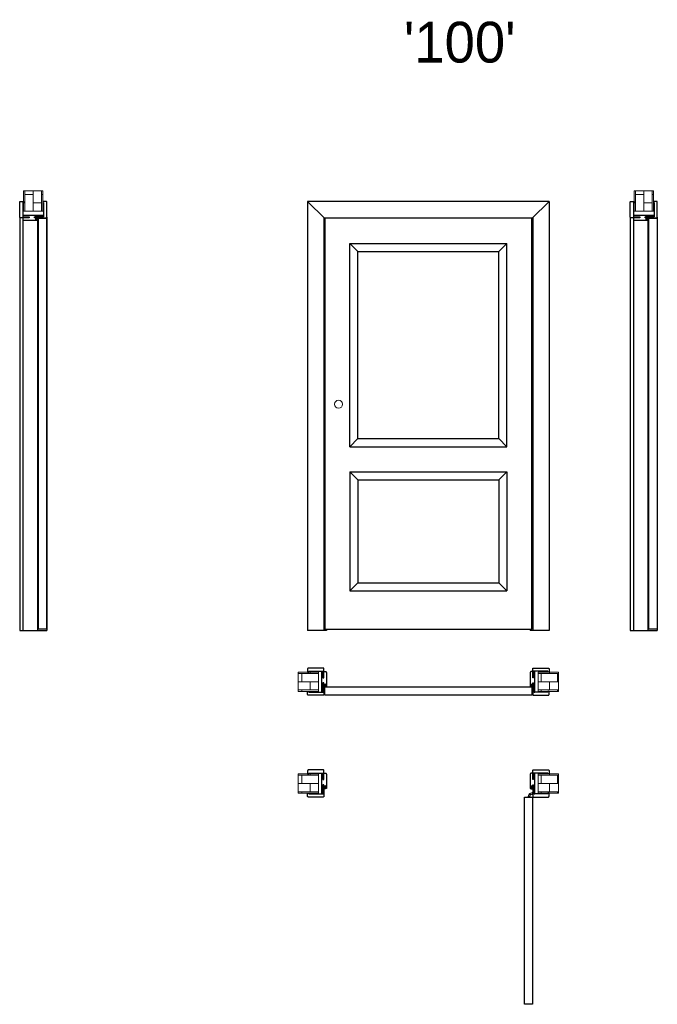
# Model space of a CAD drawing. Header units: millimetres. Extents: x -7516 to 7025, y -7461 to 3001.
# Tile 7 of 7: x 3892 to 7025, y -1835 to 3001. Entities that reach past the tile are written whole.
import ezdxf

# ---------------------------------------------------------------- set-up
doc = ezdxf.new("R2010")
doc.units = ezdxf.units.MM
doc.header["$LTSCALE"] = 0.5
for name, color, linetype, lineweight in [('cienka', 7, 'Continuous', 13), ('główna', 7, 'Continuous', 25), ('wymiary', 7, 'Continuous', 13)]:
    doc.layers.add(name, color=color, linetype=linetype, lineweight=lineweight)
doc.styles.get("Standard").update_dxf_attribs({"font": 'arial.ttf'})

msp = doc.modelspace()

# ---------------------------------------------------------------- hatches: boundary and pattern name
at = {"layer": 'cienka'}
h = msp.add_hatch(dxfattribs=at)
h.set_pattern_fill('AR-B816', color=256, scale=0.2, angle=90)
h.set_pattern_definition([(90, (3958.7, 2060), (-40.64, 2e-15), []), (180, (3958.7, 2060), (-40.64, -40.64), [40.64, -40.64])])
h.paths.add_polyline_path([(4006.2, 2160), (4006.2, 2060), (3911.2, 2060), (3911.2, 2160)])
h = msp.add_hatch(dxfattribs=at)
h.set_pattern_fill('AR-B816', color=256, scale=0.2, angle=90)
h.set_pattern_definition([(90, (6958.7, 2060), (-40.64, 2e-15), []), (180, (6958.7, 2060), (-40.64, -40.64), [40.64, -40.64])])
h.paths.add_polyline_path([(7006.2, 2160), (7006.2, 2060), (6911.2, 2060), (6911.2, 2160)])
h = msp.add_hatch(color=256, dxfattribs=at)
h.dxf.hatch_style = 1
h.paths.add_polyline_path([(3978.4, 2021.6), (3978.4, 2020.6, 0.325014), (3978.6, 2020.3), (3979, 2020.1), (3979, 2016), (3983, 2016), (3983, 2017.9, -0.165166), (3983.7, 2019.2, 0.233182), (3984.2, 2020), (3984.2, 2027.5, 0.867797), (3983.5, 2027.6), (3981.7, 2022.4, -0.774953), (3981.1, 2022.4), (3979.9, 2026.8, -0.423904), (3980.7, 2027.6, 0.979906), (3980.7, 2028), (3980.4, 2028, 0.157892), (3980, 2027.9, -0.126306), (3979, 2027.5), (3979, 2024), (3973.2, 2024, 0.414377), (3972.5, 2023.3, 0.073964), (3972.5, 2023, 0.160171), (3975.4, 2020.2), (3975.9, 2020.7, -0.189326), (3973.5, 2022.9, -1.179661), (3973.8, 2023), (3973.8, 2022.9), (3974.4, 2022.7, -0.09385), (3977.3, 2020.2), (3977.7, 2020.5, -0.092298), (3976.5, 2022, -0.624355), (3976.8, 2022.3), (3978, 2022.1, -0.359392)])
h.paths.add_polyline_path([(3979.9, 2023.6), (3979.4, 2026.3), (3980.6, 2022.2, 0.775078), (3982.3, 2022.2), (3983.1, 2024.4, 0.065722), (3983.6, 2026.5, -1.252378), (3983.9, 2026.4, 0.127045), (3983.5, 2025), (3983.5, 2020, -0.177048), (3983.4, 2019.6, 0.075328), (3982.5, 2018.6, -0.688866), (3982.1, 2018.5, 0.132303), (3981.8, 2019), (3979.9, 2020.9)], flags=16)
h.paths.add_polyline_path([(3979.9, 2020.1), (3982.2, 2017.8), (3982.2, 2016.8), (3979.9, 2016.8)], flags=16)
h = msp.add_hatch(color=256, dxfattribs=at)
h.dxf.hatch_style = 1
h.paths.add_polyline_path([(6978.4, 2021.6), (6978.4, 2020.6, 0.325014), (6978.6, 2020.3), (6979, 2020.1), (6979, 2016), (6983, 2016), (6983, 2017.9, -0.165166), (6983.7, 2019.2, 0.233182), (6984.2, 2020), (6984.2, 2027.5, 0.867797), (6983.5, 2027.6), (6981.7, 2022.4, -0.774953), (6981.1, 2022.4), (6979.9, 2026.8, -0.423904), (6980.7, 2027.6, 0.979906), (6980.7, 2028), (6980.4, 2028, 0.157892), (6980, 2027.9, -0.126306), (6979, 2027.5), (6979, 2024), (6973.2, 2024, 0.414377), (6972.5, 2023.3, 0.073964), (6972.5, 2023, 0.160171), (6975.4, 2020.2), (6975.9, 2020.7, -0.189326), (6973.5, 2022.9, -1.179661), (6973.8, 2023), (6973.8, 2022.9), (6974.4, 2022.7, -0.09385), (6977.3, 2020.2), (6977.7, 2020.5, -0.092298), (6976.5, 2022, -0.624355), (6976.8, 2022.3), (6978, 2022.1, -0.359392)])
h.paths.add_polyline_path([(6979.9, 2023.6), (6979.4, 2026.3), (6980.6, 2022.2, 0.775078), (6982.3, 2022.2), (6983.1, 2024.4, 0.065722), (6983.6, 2026.5, -1.252378), (6983.9, 2026.4, 0.127045), (6983.5, 2025), (6983.5, 2020, -0.177048), (6983.4, 2019.6, 0.075328), (6982.5, 2018.6, -0.688866), (6982.1, 2018.5, 0.132303), (6981.8, 2019), (6979.9, 2020.9)], flags=16)
h.paths.add_polyline_path([(6979.9, 2020.1), (6982.2, 2017.8), (6982.2, 2016.8), (6979.9, 2016.8)], flags=16)
h = msp.add_hatch(dxfattribs=at)
h.set_pattern_fill('AR-B816', color=256, scale=0.2)
h.set_pattern_definition([(0, (5360, -250.7), (0, 40.64), []), (90, (5360, -250.7), (-40.64, 40.64), [40.64, -40.64])])
h.paths.add_polyline_path([(5260, -298.2), (5360, -298.2), (5360, -203.2), (5260, -203.2)])
h = msp.add_hatch(dxfattribs=at)
h.set_pattern_fill('AR-B816', color=256, scale=0.2)
h.set_pattern_definition([(0, (5560, -250.7), (0, 40.64), []), (90, (5560, -250.7), (-40.64, 40.64), [40.64, -40.64])])
h.paths.add_polyline_path([(6540, -298.2), (6440, -298.2), (6440, -203.2), (6540, -203.2)])
h = msp.add_hatch(color=256, dxfattribs=at)
h.dxf.hatch_style = 1
h.paths.add_polyline_path([(5392.7, -268.8), (5392.9, -270, 1.393865), (5394.2, -270.5, -0.60272), (5394.7, -270.6), (5394.9, -271), (5399, -271), (5399, -275), (5397.1, -275, 0.165166), (5395.8, -275.7, -0.233182), (5395, -276.2), (5387.5, -276.2, -0.83504), (5387.4, -275.5), (5392.7, -273.7, 0.745218), (5392.6, -273.1), (5388.2, -271.9, 0.419418), (5387.4, -272.7, -1.009485), (5387, -272.7), (5387, -272.2, 0.150738), (5387.5, -271), (5391, -271), (5391, -265.3, -0.630775), (5392.2, -264.6, -0.151937), (5394.8, -267.4), (5394.3, -267.9, 0.188799), (5392.1, -265.5), (5392.3, -266.4, 0.09385), (5394.8, -269.3), (5394.5, -269.7, 0.092299), (5393, -268.5, 0.624925)])
h.paths.add_polyline_path([(5394.1, -271.9), (5396, -273.8, 0.112212), (5396.4, -274.1, -0.864372), (5396.4, -274.5, 0.067165), (5395.5, -275.3, -0.238784), (5395, -275.5), (5390, -275.5, 0.127045), (5388.6, -275.9, -1.252378), (5388.5, -275.6, 0.07005), (5390.7, -275.1), (5392.9, -274.3, 0.808837), (5392.6, -272.6), (5392.4, -272.5), (5388.8, -271.4), (5391.4, -271.9)], flags=16)
h.paths.add_polyline_path([(5394.9, -271.9), (5398.2, -271.9), (5398.2, -274.2), (5397.2, -274.2)], flags=16)
h = msp.add_hatch(color=256, dxfattribs=at)
h.dxf.hatch_style = 1
h.paths.add_polyline_path([(6406.6, -270.4), (6405.5, -270.4, 0.325014), (6405.3, -270.6), (6405.1, -271), (6401, -271), (6401, -275), (6402.9, -275, -0.165166), (6404.2, -275.7, 0.233182), (6405, -276.2), (6412.5, -276.2, 0.867797), (6412.6, -275.5), (6407.4, -273.7, -0.733325), (6407.3, -273.2), (6411.8, -271.9, -0.423904), (6412.6, -272.7, 0.979906), (6413, -272.7), (6413, -272.4, 0.157892), (6412.9, -272, -0.126306), (6412.5, -271), (6409, -271), (6409, -265.2, 0.414377), (6408.2, -264.5, 0.073964), (6408, -264.5, 0.160171), (6405.2, -267.4), (6405.7, -267.9, -0.189326), (6407.9, -265.5, -1.179661), (6408, -265.8), (6407.9, -265.8), (6407.7, -266.4, -0.09385), (6405.2, -269.3), (6405.5, -269.7, -0.092298), (6407, -268.5, -0.624355), (6407.3, -268.8), (6407.1, -270, -0.359392)])
h.paths.add_polyline_path([(6408.6, -271.9), (6411.2, -271.4), (6407.2, -272.6, 0.775078), (6407.2, -274.3), (6409.4, -275.1, 0.065722), (6411.5, -275.6, -1.252378), (6411.4, -275.9, 0.127045), (6410, -275.5), (6405, -275.5, -0.177048), (6404.6, -275.4, 0.075328), (6403.6, -274.5, -0.688866), (6403.5, -274.1, 0.132303), (6404, -273.8), (6405.9, -271.9)], flags=16)
h.paths.add_polyline_path([(6405.1, -271.9), (6402.8, -274.2), (6401.8, -274.2), (6401.8, -271.9)], flags=16)
h = msp.add_hatch(dxfattribs=at)
h.set_pattern_fill('AR-B816', color=256, scale=0.2)
h.set_pattern_definition([(0, (5360, -750.7), (0, 40.64), []), (90, (5360, -750.7), (-40.64, 40.64), [40.64, -40.64])])
h.paths.add_polyline_path([(5260, -798.2), (5360, -798.2), (5360, -703.2), (5260, -703.2)])
h = msp.add_hatch(dxfattribs=at)
h.set_pattern_fill('AR-B816', color=256, scale=0.2)
h.set_pattern_definition([(0, (5560, -750.7), (0, 40.64), []), (90, (5560, -750.7), (-40.64, 40.64), [40.64, -40.64])])
h.paths.add_polyline_path([(6540, -798.2), (6440, -798.2), (6440, -703.2), (6540, -703.2)])
h = msp.add_hatch(color=256, dxfattribs=at)
h.dxf.hatch_style = 1
h.paths.add_polyline_path([(5392.7, -768.8), (5392.9, -770, 1.393865), (5394.2, -770.5, -0.60272), (5394.7, -770.6), (5394.9, -771), (5399, -771), (5399, -775), (5397.1, -775, 0.165166), (5395.8, -775.7, -0.233182), (5395, -776.2), (5387.5, -776.2, -0.83504), (5387.4, -775.5), (5392.7, -773.7, 0.745218), (5392.6, -773.1), (5388.2, -771.9, 0.419418), (5387.4, -772.7, -1.009485), (5387, -772.7), (5387, -772.2, 0.150738), (5387.5, -771), (5391, -771), (5391, -765.3, -0.630775), (5392.2, -764.6, -0.151937), (5394.8, -767.4), (5394.3, -767.9, 0.188799), (5392.1, -765.5), (5392.3, -766.4, 0.09385), (5394.8, -769.3), (5394.5, -769.7, 0.092299), (5393, -768.5, 0.624925)])
h.paths.add_polyline_path([(5394.1, -771.9), (5396, -773.8, 0.112212), (5396.4, -774.1, -0.864372), (5396.4, -774.5, 0.067165), (5395.5, -775.3, -0.238784), (5395, -775.5), (5390, -775.5, 0.127045), (5388.6, -775.9, -1.252378), (5388.5, -775.6, 0.07005), (5390.7, -775.1), (5392.9, -774.3, 0.808837), (5392.6, -772.6), (5392.4, -772.5), (5388.8, -771.4), (5391.4, -771.9)], flags=16)
h.paths.add_polyline_path([(5394.9, -771.9), (5398.2, -771.9), (5398.2, -774.2), (5397.2, -774.2)], flags=16)
h = msp.add_hatch(color=256, dxfattribs=at)
h.dxf.hatch_style = 1
h.paths.add_polyline_path([(6406.6, -770.4), (6405.5, -770.4, 0.325014), (6405.3, -770.6), (6405.1, -771), (6401, -771), (6401, -775), (6402.9, -775, -0.165166), (6404.2, -775.7, 0.233182), (6405, -776.2), (6412.5, -776.2, 0.867797), (6412.6, -775.5), (6407.4, -773.7, -0.733325), (6407.3, -773.2), (6411.8, -771.9, -0.423904), (6412.6, -772.7, 0.979906), (6413, -772.7), (6413, -772.4, 0.157892), (6412.9, -772, -0.126306), (6412.5, -771), (6409, -771), (6409, -765.2, 0.414377), (6408.2, -764.5, 0.073964), (6408, -764.5, 0.160171), (6405.2, -767.4), (6405.7, -767.9, -0.189326), (6407.9, -765.5, -1.179661), (6408, -765.8), (6407.9, -765.8), (6407.7, -766.4, -0.09385), (6405.2, -769.3), (6405.5, -769.7, -0.092298), (6407, -768.5, -0.624355), (6407.3, -768.8), (6407.1, -770, -0.359392)])
h.paths.add_polyline_path([(6408.6, -771.9), (6411.2, -771.4), (6407.2, -772.6, 0.775078), (6407.2, -774.3), (6409.4, -775.1, 0.065722), (6411.5, -775.6, -1.252378), (6411.4, -775.9, 0.127045), (6410, -775.5), (6405, -775.5, -0.177048), (6404.6, -775.4, 0.075328), (6403.6, -774.5, -0.688866), (6403.5, -774.1, 0.132303), (6404, -773.8), (6405.9, -771.9)], flags=16)
h.paths.add_polyline_path([(6405.1, -771.9), (6402.8, -774.2), (6401.8, -774.2), (6401.8, -771.9)], flags=16)

# ---------------------------------------------------------------- linework, layer by layer
for points in [[(3979, 2027.5), (3979, 2024), (3973.2, 2024, 0.414377), (3972.5, 2023.3, 0.073964), (3972.5, 2023, 0.160171), (3975.4, 2020.2), (3975.9, 2020.7, -0.189326), (3973.5, 2022.9, -1.179661), (3973.8, 2023), (3973.8, 2022.9), (3974.4, 2022.7, -0.09385), (3977.3, 2020.2), (3977.7, 2020.5, -0.092299), (3976.5, 2022, -0.624306), (3976.8, 2022.3), (3978, 2022.1, -0.359392), (3978.4, 2021.6), (3978.4, 2020.6, 0.324495), (3978.6, 2020.3), (3979, 2020.1), (3979, 2016), (3983, 2016), (3983, 2017.9, -0.165166), (3983.7, 2019.2, 0.233182), (3984.2, 2020), (3984.2, 2027.5, 0.867797), (3983.5, 2027.6), (3981.7, 2022.4, -0.774953), (3981.1, 2022.4), (3979.9, 2026.8, -0.423904), (3980.7, 2027.6, 0.979527), (3980.7, 2028), (3980.4, 2028, 0.157892), (3980, 2027.9, -0.126306), (3979, 2027.5)], [(3979.4, 2026.3), (3979.9, 2023.6), (3979.9, 2020.9), (3981.8, 2019, -0.132303), (3982.1, 2018.5, 0.688866), (3982.5, 2018.6, -0.077159), (3982.5, 2018.6, -0.075328), (3983.4, 2019.6, 0.176759), (3983.5, 2020), (3983.5, 2025, -0.127045), (3983.9, 2026.4, 1.225279), (3983.6, 2026.5, -0.065963), (3983.1, 2024.4), (3982.3, 2022.2, -0.775078), (3980.6, 2022.2)], [(6979, 2027.5), (6979, 2024), (6973.2, 2024, 0.414377), (6972.5, 2023.3, 0.073964), (6972.5, 2023, 0.160171), (6975.4, 2020.2), (6975.9, 2020.7, -0.189326), (6973.5, 2022.9, -1.179661), (6973.8, 2023), (6973.8, 2022.9), (6974.4, 2022.7, -0.09385), (6977.3, 2020.2), (6977.7, 2020.5, -0.092299), (6976.5, 2022, -0.624306), (6976.8, 2022.3), (6978, 2022.1, -0.359392), (6978.4, 2021.6), (6978.4, 2020.6, 0.324495), (6978.6, 2020.3), (6979, 2020.1), (6979, 2016), (6983, 2016), (6983, 2017.9, -0.165166), (6983.7, 2019.2, 0.233182), (6984.2, 2020), (6984.2, 2027.5, 0.867797), (6983.5, 2027.6), (6981.7, 2022.4, -0.774953), (6981.1, 2022.4), (6979.9, 2026.8, -0.423904), (6980.7, 2027.6, 0.979527), (6980.7, 2028), (6980.4, 2028, 0.157892), (6980, 2027.9, -0.126306), (6979, 2027.5)], [(6979.4, 2026.3), (6979.9, 2023.6), (6979.9, 2020.9), (6981.8, 2019, -0.132303), (6982.1, 2018.5, 0.688866), (6982.5, 2018.6, -0.077159), (6982.5, 2018.6, -0.075328), (6983.4, 2019.6, 0.176759), (6983.5, 2020), (6983.5, 2025, -0.127045), (6983.9, 2026.4, 1.225279), (6983.6, 2026.5, -0.065963), (6983.1, 2024.4), (6982.3, 2022.2, -0.775078), (6980.6, 2022.2)], [(5387.5, -271), (5391, -271), (5391, -265.2, -0.414377), (5391.8, -264.5, -0.073964), (5392, -264.5, -0.160171), (5394.8, -267.4), (5394.3, -267.9, 0.189326), (5392.1, -265.5, 1.179661), (5392, -265.8), (5392.1, -265.8), (5392.3, -266.4, 0.09385), (5394.8, -269.3), (5394.5, -269.7, 0.092299), (5393, -268.5, 0.624306), (5392.7, -268.8), (5392.9, -270, 0.359392), (5393.4, -270.4), (5394.5, -270.4, -0.324495), (5394.7, -270.6), (5394.9, -271), (5399, -271), (5399, -275), (5397.1, -275, 0.165166), (5395.8, -275.7, -0.233182), (5395, -276.2), (5387.5, -276.2, -0.867797), (5387.4, -275.5), (5392.6, -273.7, 0.774953), (5392.6, -273.1), (5388.2, -271.9, 0.423904), (5387.4, -272.7, -0.979527), (5387, -272.7), (5387, -272.4, -0.157892), (5387.1, -272, 0.126306), (5387.5, -271)], [(5388.8, -271.4), (5391.4, -271.9), (5394.1, -271.9), (5396, -273.8, 0.132303), (5396.5, -274.1, -0.688866), (5396.4, -274.5, 0.077159), (5396.4, -274.5, 0.075328), (5395.4, -275.4, -0.176759), (5395, -275.5), (5390, -275.5, 0.127045), (5388.6, -275.9, -1.225279), (5388.5, -275.6, 0.065963), (5390.6, -275.1), (5392.8, -274.3, 0.775078), (5392.8, -272.6)], [(6412.5, -271), (6409, -271), (6409, -265.2, 0.414377), (6408.2, -264.5, 0.073964), (6408, -264.5, 0.160171), (6405.2, -267.4), (6405.7, -267.9, -0.189326), (6407.9, -265.5, -1.179661), (6408, -265.8), (6407.9, -265.8), (6407.7, -266.4, -0.09385), (6405.2, -269.3), (6405.5, -269.7, -0.092299), (6407, -268.5, -0.624306), (6407.3, -268.8), (6407.1, -270, -0.359392), (6406.6, -270.4), (6405.5, -270.4, 0.324495), (6405.3, -270.6), (6405.1, -271), (6401, -271), (6401, -275), (6402.9, -275, -0.165166), (6404.2, -275.7, 0.233182), (6405, -276.2), (6412.5, -276.2, 0.867797), (6412.6, -275.5), (6407.4, -273.7, -0.774953), (6407.4, -273.1), (6411.8, -271.9, -0.423904), (6412.6, -272.7, 0.979527), (6413, -272.7), (6413, -272.4, 0.157892), (6412.9, -272, -0.126306), (6412.5, -271)], [(6411.2, -271.4), (6408.6, -271.9), (6405.9, -271.9), (6404, -273.8, -0.132303), (6403.5, -274.1, 0.688866), (6403.6, -274.5, -0.077159), (6403.6, -274.5, -0.075328), (6404.6, -275.4, 0.176759), (6405, -275.5), (6410, -275.5, -0.127045), (6411.4, -275.9, 1.225279), (6411.5, -275.6, -0.065963), (6409.4, -275.1), (6407.2, -274.3, -0.775078), (6407.2, -272.6)], [(5387.5, -771), (5391, -771), (5391, -765.2, -0.414377), (5391.8, -764.5, -0.073964), (5392, -764.5, -0.160171), (5394.8, -767.4), (5394.3, -767.9, 0.189326), (5392.1, -765.5, 1.179661), (5392, -765.8), (5392.1, -765.8), (5392.3, -766.4, 0.09385), (5394.8, -769.3), (5394.5, -769.7, 0.092299), (5393, -768.5, 0.624306), (5392.7, -768.8), (5392.9, -770, 0.359392), (5393.4, -770.4), (5394.5, -770.4, -0.324495), (5394.7, -770.6), (5394.9, -771), (5399, -771), (5399, -775), (5397.1, -775, 0.165166), (5395.8, -775.7, -0.233182), (5395, -776.2), (5387.5, -776.2, -0.867797), (5387.4, -775.5), (5392.6, -773.7, 0.774953), (5392.6, -773.1), (5388.2, -771.9, 0.423904), (5387.4, -772.7, -0.979527), (5387, -772.7), (5387, -772.4, -0.157892), (5387.1, -772, 0.126306), (5387.5, -771)], [(5388.8, -771.4), (5391.4, -771.9), (5394.1, -771.9), (5396, -773.8, 0.132303), (5396.5, -774.1, -0.688866), (5396.4, -774.5, 0.077159), (5396.4, -774.5, 0.075328), (5395.4, -775.4, -0.176759), (5395, -775.5), (5390, -775.5, 0.127045), (5388.6, -775.9, -1.225279), (5388.5, -775.6, 0.065963), (5390.6, -775.1), (5392.8, -774.3, 0.775078), (5392.8, -772.6)], [(6412.5, -771), (6409, -771), (6409, -765.2, 0.414377), (6408.2, -764.5, 0.073964), (6408, -764.5, 0.160171), (6405.2, -767.4), (6405.7, -767.9, -0.189326), (6407.9, -765.5, -1.179661), (6408, -765.8), (6407.9, -765.8), (6407.7, -766.4, -0.09385), (6405.2, -769.3), (6405.5, -769.7, -0.092299), (6407, -768.5, -0.624306), (6407.3, -768.8), (6407.1, -770, -0.359392), (6406.6, -770.4), (6405.5, -770.4, 0.324495), (6405.3, -770.6), (6405.1, -771), (6401, -771), (6401, -775), (6402.9, -775, -0.165166), (6404.2, -775.7, 0.233182), (6405, -776.2), (6412.5, -776.2, 0.867797), (6412.6, -775.5), (6407.4, -773.7, -0.774953), (6407.4, -773.1), (6411.8, -771.9, -0.423904), (6412.6, -772.7, 0.979527), (6413, -772.7), (6413, -772.4, 0.157892), (6412.9, -772, -0.126306), (6412.5, -771)], [(6411.2, -771.4), (6408.6, -771.9), (6405.9, -771.9), (6404, -773.8, -0.132303), (6403.5, -774.1, 0.688866), (6403.6, -774.5, -0.077159), (6403.6, -774.5, -0.075328), (6404.6, -775.4, 0.176759), (6405, -775.5), (6410, -775.5, -0.127045), (6411.4, -775.9, 1.225279), (6411.5, -775.6, -0.065963), (6409.4, -775.1), (6407.2, -774.3, -0.775078), (6407.2, -772.6)]]:
    msp.add_lwpolyline(points, format="xyb", close=True)
for points in [[(3979.9, 2020.1), (3979.9, 2016.8), (3982.2, 2016.8), (3982.2, 2017.8)], [(6979.9, 2020.1), (6979.9, 2016.8), (6982.2, 2016.8), (6982.2, 2017.8)], [(5394.9, -271.9), (5398.2, -271.9), (5398.2, -274.2), (5397.2, -274.2)], [(6405.1, -271.9), (6401.8, -271.9), (6401.8, -274.2), (6402.8, -274.2)], [(5394.9, -771.9), (5398.2, -771.9), (5398.2, -774.2), (5397.2, -774.2)], [(6405.1, -771.9), (6401.8, -771.9), (6401.8, -774.2), (6402.8, -774.2)]]:
    msp.add_lwpolyline(points, close=True)
for points in [[(4006.2, 2160), (4006.2, 2060), (3911.2, 2060), (3911.2, 2160)], [(7006.2, 2160), (7006.2, 2060), (6911.2, 2060), (6911.2, 2160)], [(5260, -298.2), (5360, -298.2), (5360, -203.2), (5260, -203.2)], [(6540, -298.2), (6440, -298.2), (6440, -203.2), (6540, -203.2)], [(5260, -798.2), (5360, -798.2), (5360, -703.2), (5260, -703.2)], [(6540, -798.2), (6440, -798.2), (6440, -703.2), (6540, -703.2)]]:
    msp.add_lwpolyline(points, close=True, dxfattribs=at)
msp.add_lwpolyline([(6389.4, -817.2), (6395.7, -802.2)], dxfattribs=at)
for points in [[(6413, -793.6), (6398.1, -799.8, 0.235469), (6395.5, -802.9), (6393.1, -812.2, 0.198912), (6393.8, -816.7), (6394.1, -817.2)], [(6402.2, -817.2), (6400.3, -815.8, -0.300966), (6399.3, -813.2), (6400.4, -809, -0.26513), (6401.1, -808.3, 0.291127), (6404.3, -804.7, -0.201318), (6404.7, -804), (6413, -798)], [(6413, -806.3), (6411.6, -804.4, 0.300966), (6409, -803.5), (6404.8, -804.6, 0.26513), (6404.1, -805.3)]]:
    msp.add_lwpolyline(points, format="xyb", dxfattribs=at)
msp.add_circle((6399.8, -804), 2.21, dxfattribs=at)
at = {"layer": 'główna'}
for p, q in [((5307, 2108), (5307, 0)), ((6493, 2108), (5307, 2108)), ((5391, 2024), (5307, 2108)), ((6493, 2108), (6409, 2024)), ((6493, 2108), (6493, 0)), ((3892.2, 2031.2), (3892.2, 0)), ((4025.2, 2031.2), (4025.2, 0)), ((6892.2, 2031.2), (6892.2, 0)), ((7025.2, 2031.2), (7025.2, 0)), ((3908, 2021.2), (3908, 0)), ((3979, 2016), (3979, 0)), ((5387, 2028), (5387, 0)), ((5387, 2028), (6413, 2028)), ((6413, 2028), (6413, 0)), ((6908, 2021.2), (6908, 0)), ((6979, 2016), (6979, 0)), ((5514, 903), (5514, 1902)), ((5514, 1902), (6286, 1902)), ((5514, 1902), (5554, 1862)), ((6286, 1902), (6246, 1862)), ((6286, 903), (6286, 1902)), ((5554, 943), (5554, 1862)), ((5554, 1862), (6246, 1862)), ((6246, 943), (6246, 1862)), ((5514, 903), (5554, 943)), ((5554, 943), (6246, 943)), ((6246, 943), (6286, 903)), ((5514, 903), (6286, 903)), ((5514, 780), (6286, 780)), ((5514, 780), (5514, 194.9)), ((5514, 780), (5554, 740)), ((6286, 780), (6246, 740)), ((6286, 780), (6286, 194.9)), ((5554, 740), (6246, 740)), ((5554, 740), (5554, 234.9)), ((6246, 740), (6246, 234.9)), ((5514, 194.9), (5554, 234.9)), ((5514, 194.9), (6286, 194.9)), ((5554, 234.9), (6246, 234.9)), ((6286, 194.9), (6246, 234.9)), ((5399, 8), (5399, 0)), ((6401, 8), (6401, 0)), ((3892.2, 0), (4025.2, 0)), ((5399, 0), (5307, 0)), ((6493, 0), (6401, 0)), ((6892.2, 0), (7025.2, 0))]:
    msp.add_line(p, q, dxfattribs=at)
for points in [[(3911.2, 2108), (3911.2, 2102.8), (3907.4, 2102.8), (3907.4, 2032.3), (3936.2, 2032.3), (3936.2, 2031), (3933.2, 2028), (3895.4, 2028, -0.414214), (3892.2, 2031.2), (3892.2, 2104.8, -0.414214), (3895.4, 2108)], [(4006.2, 2108), (4006.2, 2102.8), (4010, 2102.8), (4010, 2032.3), (3967.2, 2032.3), (3967.2, 2031), (3970.2, 2028), (4022, 2028, 0.414214), (4025.2, 2031.2), (4025.2, 2104.8, 0.414214), (4022, 2108)], [(6911.2, 2108), (6911.2, 2102.8), (6907.4, 2102.8), (6907.4, 2032.3), (6936.2, 2032.3), (6936.2, 2031), (6933.2, 2028), (6895.4, 2028, -0.414214), (6892.2, 2031.2), (6892.2, 2104.8, -0.414214), (6895.4, 2108)], [(7006.2, 2108), (7006.2, 2102.8), (7010, 2102.8), (7010, 2032.3), (6967.2, 2032.3), (6967.2, 2031), (6970.2, 2028), (7022, 2028, 0.414214), (7025.2, 2031.2), (7025.2, 2104.8, 0.414214), (7022, 2108)], [(3908, 2038.2), (3908, 2034.7), (3910.2, 2032.5), (3939.2, 2032.5), (3939.2, 2028), (3908, 2028), (3908, 2021.2, 0.414214), (3913.2, 2016), (3979, 2016), (3979, 2020), (3971, 2020), (3971, 2024), (3979, 2024), (3979, 2028), (3965, 2028), (3965, 2032.5), (4008, 2032.5), (4010, 2034.5), (4010, 2038.2), (3908.2, 2038.2)], [(6908, 2038.2), (6908, 2034.7), (6910.2, 2032.5), (6939.2, 2032.5), (6939.2, 2028), (6908, 2028), (6908, 2021.2, 0.414214), (6913.2, 2016), (6979, 2016), (6979, 2020), (6971, 2020), (6971, 2024), (6979, 2024), (6979, 2028), (6965, 2028), (6965, 2032.5), (7008, 2032.5), (7010, 2034.5), (7010, 2038.2), (6908.2, 2038.2)], [(5307, -203.2), (5312.2, -203.2), (5312.2, -199.4), (5382.7, -199.4), (5382.7, -228.2), (5384, -228.2), (5387, -225.2), (5387, -187.4, 0.414214), (5383.8, -184.2), (5310.2, -184.2, 0.414214), (5307, -187.4)], [(6493, -203.2), (6487.8, -203.2), (6487.8, -199.4), (6417.3, -199.4), (6417.3, -228.2), (6416, -228.2), (6413, -225.2), (6413, -187.4, -0.414214), (6416.2, -184.2), (6489.8, -184.2, -0.414214), (6493, -187.4)], [(5376.8, -200), (5380.3, -200), (5382.5, -202.2), (5382.5, -231.2), (5387, -231.2), (5387, -200), (5393.8, -200, -0.414214), (5399, -205.2), (5399, -271), (5395, -271), (5395, -263), (5391, -263), (5391, -271), (5387, -271), (5387, -257), (5382.5, -257), (5382.5, -300), (5380.5, -302), (5376.8, -302), (5376.8, -200.2)], [(6423.2, -200), (6419.7, -200), (6417.5, -202.2), (6417.5, -231.2), (6413, -231.2), (6413, -200), (6406.2, -200, 0.414214), (6401, -205.2), (6401, -271), (6405, -271), (6405, -263), (6409, -263), (6409, -271), (6413, -271), (6413, -257), (6417.5, -257), (6417.5, -300), (6419.5, -302), (6423.2, -302), (6423.2, -200.2)], [(5307, -298.2), (5312.2, -298.2), (5312.2, -302), (5382.7, -302), (5382.7, -259.2), (5384, -259.2), (5387, -262.2), (5387, -314, -0.414214), (5383.8, -317.2), (5310.2, -317.2, -0.414214), (5307, -314)], [(6493, -298.2), (6487.8, -298.2), (6487.8, -302), (6417.3, -302), (6417.3, -259.2), (6416, -259.2), (6413, -262.2), (6413, -314, 0.414214), (6416.2, -317.2), (6489.8, -317.2, 0.414214), (6493, -314)], [(5307, -703.2), (5312.2, -703.2), (5312.2, -699.4), (5382.7, -699.4), (5382.7, -728.2), (5384, -728.2), (5387, -725.2), (5387, -687.4, 0.414214), (5383.8, -684.2), (5310.2, -684.2, 0.414214), (5307, -687.4)], [(5376.8, -700), (5380.3, -700), (5382.5, -702.2), (5382.5, -731.2), (5387, -731.2), (5387, -700), (5393.8, -700, -0.414214), (5399, -705.2), (5399, -771), (5395, -771), (5395, -763), (5391, -763), (5391, -771), (5387, -771), (5387, -757), (5382.5, -757), (5382.5, -800), (5380.5, -802), (5376.8, -802), (5376.8, -700.2)], [(6423.2, -700), (6419.7, -700), (6417.5, -702.2), (6417.5, -731.2), (6413, -731.2), (6413, -700), (6406.2, -700, 0.414214), (6401, -705.2), (6401, -771), (6405, -771), (6405, -763), (6409, -763), (6409, -771), (6413, -771), (6413, -757), (6417.5, -757), (6417.5, -800), (6419.5, -802), (6423.2, -802), (6423.2, -700.2)], [(6493, -703.2), (6487.8, -703.2), (6487.8, -699.4), (6417.3, -699.4), (6417.3, -728.2), (6416, -728.2), (6413, -725.2), (6413, -687.4, -0.414214), (6416.2, -684.2), (6489.8, -684.2, -0.414214), (6493, -687.4)], [(5307, -798.2), (5312.2, -798.2), (5312.2, -802), (5382.7, -802), (5382.7, -759.2), (5384, -759.2), (5387, -762.2), (5387, -814, -0.414214), (5383.8, -817.2), (5310.2, -817.2, -0.414214), (5307, -814)], [(6493, -798.2), (6487.8, -798.2), (6487.8, -802), (6417.3, -802), (6417.3, -759.2), (6416, -759.2), (6413, -762.2), (6413, -814, 0.414214), (6416.2, -817.2), (6489.8, -817.2, 0.414214), (6493, -814)]]:
    msp.add_lwpolyline(points, format="xyb", close=True, dxfattribs=at)
for points in [[(4024.2, 2025), (4024.2, 8), (3984.2, 8), (3984.2, 2025), (4024.2, 2025)], [(7024.2, 2025), (7024.2, 8), (6984.2, 8), (6984.2, 2025), (7024.2, 2025)]]:
    msp.add_lwpolyline(points, dxfattribs=at)
for points in [[(5391, 8), (6409, 8), (6409, 2025), (5391, 2025)], [(5391, -276.2), (6409, -276.2), (6409, -316.2), (5391, -316.2)], [(6371.8, -1835.2), (6371.8, -817.2), (6411.8, -817.2), (6411.8, -1835.2)]]:
    msp.add_lwpolyline(points, close=True, dxfattribs=at)
at = {"layer": 'wymiary'}
msp.add_circle((5459, 1112, 0), 20, dxfattribs=at)

# ---------------------------------------------------------------- texts
at = {"layer": 'wymiary', "insert": (5780.2, 2990.2), "char_height": 200, "attachment_point": 1}
msp.add_mtext_dynamic_manual_height_columns("{\\fMontserrat|b0|i0|c0|p2;'100'}", width=529.029, gutter_width=10, heights=[0], dxfattribs=at)

doc.saveas('drawing.dxf')
